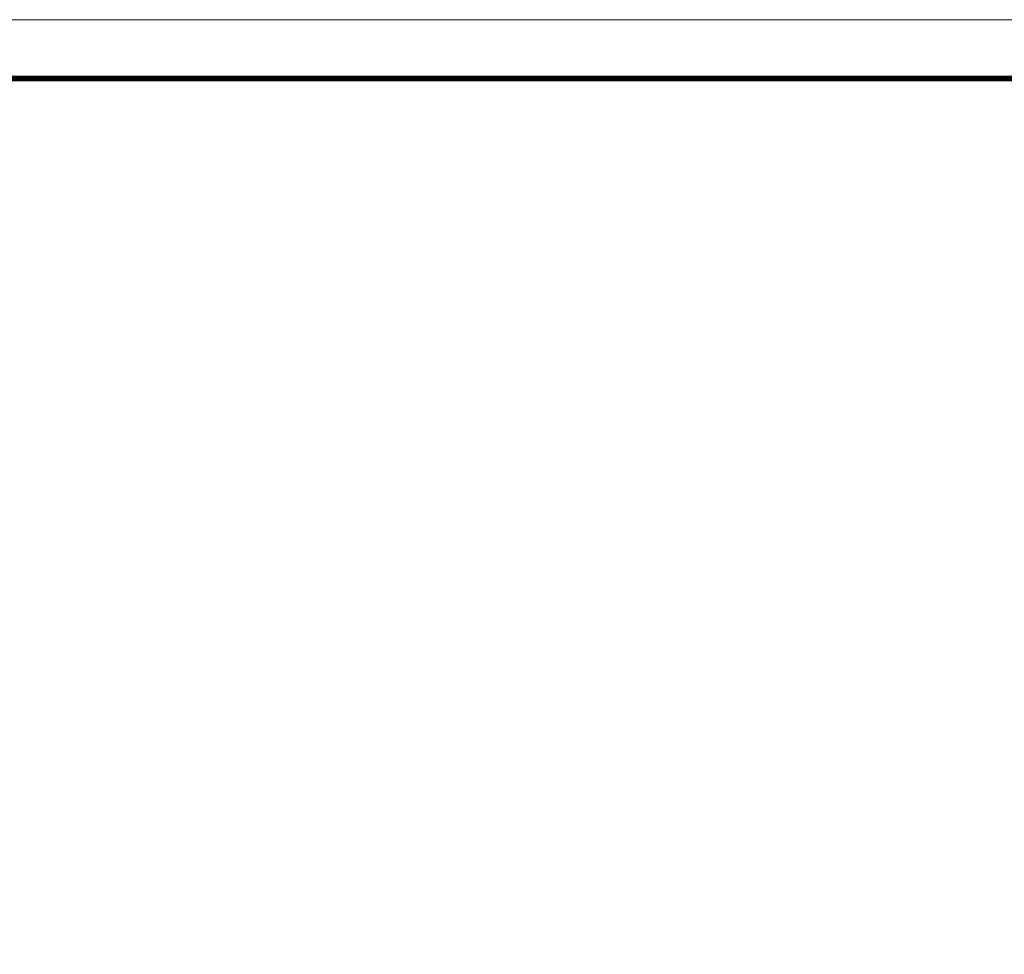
# Model space of a CAD drawing. Extents: x 4114239 to 5838486, y 780458 to 1383318.
# Tile 137 of 231: x 4347117 to 4355493, y 1202267 to 1210214. Entities that reach past the tile are written whole.
import ezdxf

# ---------------------------------------------------------------- set-up
doc = ezdxf.new("R2010")
doc.units = 0
doc.header["$MEASUREMENT"] = 0
doc.layers.add('линия40', color=7, linetype='Continuous', lineweight=5)
doc.layers.add('рамка', color=206, linetype='Continuous')

msp = doc.modelspace()

# ---------------------------------------------------------------- linework, layer by layer
at = {"layer": 'линия40', "ltscale": 3}
for p, q in [((4308800.1811, 1210214.3488), (4368200.1811, 1210214.3488)), ((4310800.1811, 1209714.3488), (4367650.1811, 1209714.3488)), ((4310850.1811, 1209714.3488), (4367700.1811, 1209714.3488))]:
    msp.add_line(p, q, dxfattribs=at)
at = {"layer": 'линия40', "ltscale": 3, "const_width": 50}
msp.add_lwpolyline([(4367700.1811, 1168714.3488), (4310800.1811, 1168714.3488), (4310800.1811, 1209714.3488), (4367700.1811, 1209714.3488)], close=True, dxfattribs=at)
at = {"layer": 'рамка'}
msp.add_line((4310750.1811, 1209714.3488), (4367600.1811, 1209714.3488), dxfattribs=at)

doc.saveas('drawing.dxf')
